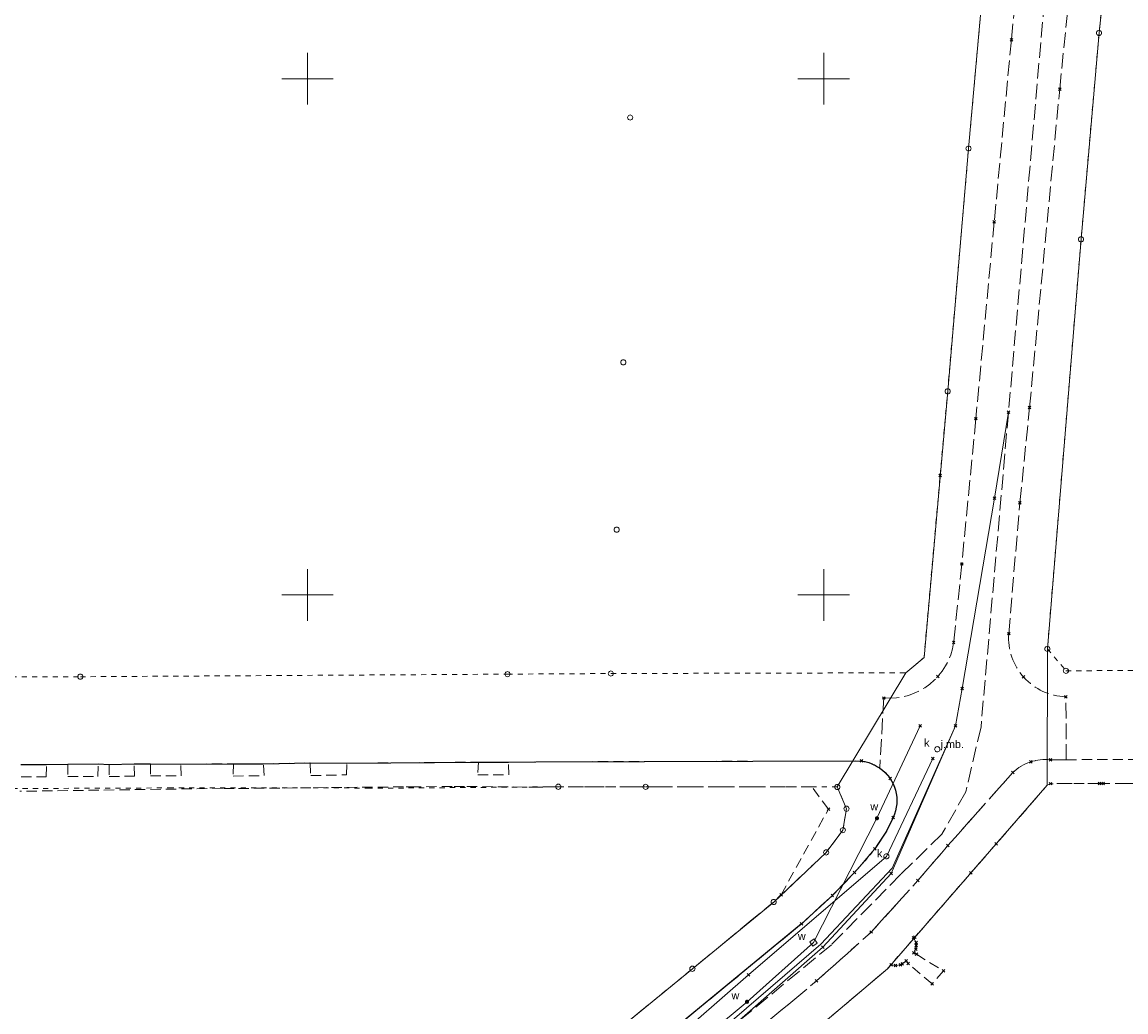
# Model space of a CAD drawing. Extents: x 6472695 to 6473494, y 5822279 to 5823456.
# Tile 47 of 51: x 6473022 to 6473129, y 5822860 to 5822955. Entities that reach past the tile are written whole.
import ezdxf
from ezdxf.enums import TextEntityAlignment as Align

# ---------------------------------------------------------------- set-up
doc = ezdxf.new("R2010")
doc.units = 0
for name, pattern in [('PRZER1-1', [1, 0.5, -0.5]), ('PRZER2-1', [1.5, 1, -0.5]), ('PRZER3-1', [2, 1.5, -0.5])]:
    doc.linetypes.add(name, pattern=pattern)
doc.layers.get('0').update_dxf_attribs({"linetype": 'CONTINUOUS'})
for name, color, linetype, lineweight in [('EGDE', 7, 'CONTINUOUS', 18), ('EGPG', 7, 'CONTINUOUS', 18), ('GSPPRB', 7, 'CONTINUOUS', 18), ('OTKC', 7, 'CONTINUOUS', 18), ('OTKJ', 7, 'CONTINUOUS', 18), ('OTKJ_O', 7, 'CONTINUOUS', 18), ('OTKK', 7, 'CONTINUOUS', 25), ('Ramka sekcyjna', 7, 'CONTINUOUS', 18), ('SUPW', 7, 'CONTINUOUS', 18), ('SUPW_O', 7, 'CONTINUOUS', 18)]:
    doc.layers.add(name, color=color, linetype=linetype, lineweight=lineweight)
for name, color, linetype, lineweight, true_color in [('EGUG', 7, 'CONTINUOUS', 18, 0x008000), ('GELULI', 7, 'CONTINUOUS', 18, 0xfeffff), ('SUKP', 7, 'CONTINUOUS', 18, 0x803300), ('SUKS', 7, 'CONTINUOUS', 18, 0x803300), ('SUKS_O', 7, 'CONTINUOUS', 18, 0x803300), ('SUWP', 5, 'CONTINUOUS', 18, 0x0000ff), ('SUWW', 5, 'CONTINUOUS', 18, 0x0000ff), ('SUWW_O', 5, 'CONTINUOUS', 18, 0x0000ff)]:
    doc.layers.add(name, color=color, linetype=linetype, lineweight=lineweight, true_color=true_color)
doc.styles.add('Arial', font='Arial')

# ---------------------------------------------------------------- blocks, each defined once
blk = doc.blocks.new('D_GEPPGD1_2')
blk.add_hatch(color=0).paths.add_polyline_path([(0, -0.045), (0.013906, -0.042798), (0.02645, -0.036406), (0.036406, -0.02645), (0.042798, -0.013906), (0.045, 0), (0.042798, 0.013906), (0.036406, 0.02645), (0.02645, 0.036406), (0.013906, 0.042798), (0, 0.045), (-0.013906, 0.042798), (-0.02645, 0.036406), (-0.036406, 0.02645), (-0.042798, 0.013906), (-0.045, 0), (-0.042798, -0.013906), (-0.036406, -0.02645), (-0.02645, -0.036406), (-0.013906, -0.042798)])
blk = doc.blocks.new('D_GSPPRB0')
at = {"color": 0, "lineweight": 18}
for points in [[(-0.12726, -0.12726), (0.12726, 0.12726)], [(-0.12726, 0.12726), (0.12726, -0.12726)]]:
    blk.add_lwpolyline(points, dxfattribs=at)
blk = doc.blocks.new('D_GUPKSD1_1')
at = {"color": 0}
blk.add_lwpolyline([(0, 0.25), (0.064705, 0.241481), (0.125, 0.216506), (0.176777, 0.176777), (0.216506, 0.125), (0.241481, 0.064705), (0.25, 0), (0.241481, -0.064705), (0.216506, -0.125), (0.176777, -0.176777), (0.125, -0.216506), (0.064705, -0.241481), (0, -0.25), (-0.064705, -0.241481), (-0.125, -0.216506), (-0.176777, -0.176777), (-0.216506, -0.125), (-0.241481, -0.064705), (-0.25, 0), (-0.241481, 0.064705), (-0.216506, 0.125), (-0.176777, 0.176777), (-0.125, 0.216506), (-0.064705, 0.241481)], close=True, dxfattribs=at)
blk = doc.blocks.new('D_GUPIWZ1_1')
at = {"color": 0}
blk.add_lwpolyline([(0, 0.25), (0.064705, 0.241481), (0.125, 0.216506), (0.176777, 0.176777), (0.216506, 0.125), (0.241481, 0.064705), (0.25, 0), (0.241481, -0.064705), (0.216506, -0.125), (0.176777, -0.176777), (0.125, -0.216506), (0.064705, -0.241481), (0, -0.25), (-0.064705, -0.241481), (-0.125, -0.216506), (-0.176777, -0.176777), (-0.216506, -0.125), (-0.241481, -0.064705), (-0.25, 0), (-0.241481, 0.064705), (-0.216506, 0.125), (-0.176777, 0.176777), (-0.125, 0.216506), (-0.064705, 0.241481)], close=True, dxfattribs=at)
blk = doc.blocks.new('D_GUPWZA1')
blk.add_hatch(color=0).paths.add_polyline_path([(-0.2, 0), (-0.193185, -0.051764), (-0.173205, -0.1), (-0.141421, -0.141421), (-0.1, -0.173205), (-0.051764, -0.193185), (0, -0.2), (0.051764, -0.193185), (0.1, -0.173205), (0.141421, -0.141421), (0.173205, -0.1), (0.193185, -0.051764), (0.2, 0), (0.193185, 0.051764), (0.173205, 0.1), (0.141421, 0.141421), (0.1, 0.173205), (0.051764, 0.193185), (0, 0.2), (-0.051764, 0.193185), (-0.1, 0.173205), (-0.141421, 0.141421), (-0.173205, 0.1), (-0.193185, 0.051764)])
blk = doc.blocks.new('D_GUPIWZ1_2')
at = {"color": 0}
blk.add_lwpolyline([(-0.25, -0.25), (0.25, -0.25), (0.25, 0.25), (-0.25, 0.25)], close=True, dxfattribs=at)
blk = doc.blocks.new('D_GEPPGD1_1')
at = {"color": 0}
blk.add_lwpolyline([(0, 0.25), (0.077254, 0.237764), (0.146946, 0.202254), (0.202254, 0.146946), (0.237764, 0.077254), (0.25, 0), (0.237764, -0.077254), (0.202254, -0.146946), (0.146946, -0.202254), (0.077254, -0.237764), (0, -0.25), (-0.077254, -0.237764), (-0.146946, -0.202254), (-0.202254, -0.146946), (-0.237764, -0.077254), (-0.25, 0), (-0.237764, 0.077254), (-0.202254, 0.146946), (-0.146946, 0.202254), (-0.077254, 0.237764)], close=True, dxfattribs=at)

msp = doc.modelspace()

# ---------------------------------------------------------------- linework, layer by layer
at = {"layer": 'EGDE', "linetype": 'Continuous', "lineweight": 18}
for points in [[(6473128.77, 5822974.26), (6473126.66, 5822954.44), (6473124.92, 5822934.45), (6473121.66, 5822894.77), (6473121.63, 5822881.55), (6473106.16, 5822863.78), (6473099.72, 5822858.3)], [(6473081.26, 5822858.84), (6473087.28, 5822863.78), (6473095.15, 5822870.24), (6473100.23, 5822875.05), (6473101.85, 5822877.21), (6473102.2, 5822879.28), (6473101.31, 5822881.39), (6473107.95, 5822892.45), (6473109.71, 5822893.93), (6473112, 5822919.72), (6473114.02, 5822943.24), (6473116.12, 5822966.62)]]:
    msp.add_lwpolyline(points, dxfattribs=at)
at = {"layer": 'EGUG', "linetype": 'PRZER1-1', "lineweight": 18}
for points in [[(6473128.77, 5822974.26), (6473126.66, 5822954.44), (6473124.92, 5822934.45), (6473121.66, 5822894.77), (6473123.45, 5822892.64), (6473153.76, 5822892.82), (6473175.74, 5822892.95), (6473193.18, 5822893.06), (6473193.11, 5822917.28), (6473197.11, 5822917.34), (6473197.12, 5822914.82), (6473197.12, 5822911.12), (6473197.18, 5822893.08), (6473217.29, 5822893.2)], [(6473217.69, 5822882.14), (6473199.9, 5822882.02), (6473186.82, 5822881.9), (6473169.7, 5822881.9), (6473151.9, 5822881.86), (6473145.71, 5822881.82), (6473127.07, 5822881.72), (6473121.97, 5822881.71), (6473121.63, 5822881.55), (6473106.16, 5822863.78), (6473099.72, 5822858.3)], [(6473081.26, 5822858.84), (6473087.28, 5822863.78), (6473095.15, 5822870.24), (6473100.23, 5822875.05), (6473101.85, 5822877.21), (6473102.2, 5822879.28), (6473101.31, 5822881.39)]]:
    msp.add_lwpolyline(points, dxfattribs=at)
at = {"layer": 'EGUG', "color": 96, "linetype": 'PRZER1-1', "lineweight": 18, "true_color": 0x008000}
for points in [[(6473010.33, 5822892.01), (6473028, 5822892.07), (6473069.37, 5822892.32), (6473079.38, 5822892.38), (6473107.95, 5822892.45), (6473109.71, 5822893.93), (6473111.27, 5822911.57), (6473112, 5822919.72), (6473114.02, 5822943.24), (6473116.12, 5822966.62)], [(6473101.31, 5822881.39), (6473082.74, 5822881.4), (6473074.29, 5822881.41), (6473059.31, 5822881.29), (6473056.04, 5822881.29), (6473036.9, 5822881.3), (6473016.92, 5822881.22)]]:
    msp.add_lwpolyline(points, dxfattribs=at)
at = {"layer": 'GELULI', "linetype": 'PRZER3-1', "lineweight": 18, "elevation": -0.01}
msp.add_lwpolyline([(6473203.09, 5823053.98), (6473197.51, 5823049.31), (6473190.78, 5823044.64), (6473179.73, 5823038.71), (6473169.47, 5823034.72), (6473159.18, 5823030.26), (6473154.25, 5823028.29), (6473149.99, 5823025.56), (6473146.38, 5823022.28), (6473142.99, 5823018.88), (6473134.89, 5823008.27), (6473132.37, 5823005.21), (6473129.42, 5823000.39), (6473127.78, 5822996.02), (6473126.03, 5822988.25), (6473121.54, 5822959.48), (6473115.23, 5822887.22), (6473113.76, 5822880.92), (6473111.45, 5822876.82), (6473107.46, 5822872.93), (6473100.74, 5822866.11), (6473088.66, 5822856.13)], dxfattribs=at)
at = {"layer": 'OTKC', "linetype": 'PRZER2-1', "lineweight": 18, "elevation": 10.18}
for points in [[(6473094.11, 5822858.29), (6473099.31, 5822862.6), (6473104.6, 5822867.34), (6473109.11, 5822872.33), (6473112.02, 5822875.71), (6473118.32, 5822882.8, -0.219482), (6473121.96, 5822884.02), (6473123.48, 5822884.03), (6473129.88, 5822884.06), (6473157.87, 5822884.23), (6473182.71, 5822884.38), (6473195.82, 5822884.5), (6473243.73, 5822884.81)], [(6473022.27, 5822882.37), (6473024.7, 5822882.36), (6473024.72, 5822883.56), (6473026.78, 5822883.59), (6473026.79, 5822882.41), (6473029.71, 5822882.41), (6473029.74, 5822883.63), (6473030.8, 5822883.58), (6473030.79, 5822882.4), (6473033.26, 5822882.45), (6473033.21, 5822883.62), (6473034.8, 5822883.62), (6473034.79, 5822882.46), (6473037.76, 5822882.46), (6473037.73, 5822883.61), (6473042.83, 5822883.63), (6473042.81, 5822882.44), (6473045.81, 5822882.49), (6473045.74, 5822883.63), (6473050.25, 5822883.73), (6473050.31, 5822882.5), (6473053.78, 5822882.56), (6473053.8, 5822883.69), (6473066.56, 5822883.8), (6473066.49, 5822882.58), (6473069.51, 5822882.57), (6473069.46, 5822883.78), (6473072.12, 5822883.83), (6473103.65, 5822883.91, -0.120432), (6473105.42, 5822883.22, -0.365216), (6473106.72, 5822878.44), (6473106.07, 5822877.1), (6473104.94, 5822875.41), (6473102.97, 5822873.1), (6473100.83, 5822870.89), (6473097.84, 5822868.12), (6473081.37, 5822854.57)]]:
    msp.add_lwpolyline(points, format="xyb", dxfattribs=at)
for points in [[(6473081.26, 5822858.84), (6473084.22, 5822861.26), (6473087.28, 5822863.78), (6473095.15, 5822870.24), (6473095.86, 5822870.95), (6473100.45, 5822879.24), (6473098.85, 5822881.39), (6473082.74, 5822881.4), (6473079.86, 5822881.4), (6473077.82, 5822881.4), (6473074.29, 5822881.41), (6473072.44, 5822881.37), (6473065.22, 5822881.45), (6473064, 5822881.43), (6473060.54, 5822881.41), (6473059.31, 5822881.4), (6473042.89, 5822881.24), (6473041.79, 5822881.26), (6473022.15, 5822880.97)], [(6473145.71, 5822881.82), (6473127.07, 5822881.72), (6473126.71, 5822881.72), (6473121.97, 5822881.71), (6473121.63, 5822881.55), (6473116.71, 5822875.89), (6473114.25, 5822873.06), (6473108.83, 5822866.84), (6473108.7, 5822866.77), (6473108.94, 5822866.32), (6473108.94, 5822866.03), (6473108.91, 5822865.68), (6473108.71, 5822865.33), (6473108.97, 5822865.18), (6473111.59, 5822863.58), (6473110.49, 5822862.31), (6473108.17, 5822864.29), (6473107.99, 5822864.54), (6473107.61, 5822864.26), (6473107.42, 5822864.16), (6473106.94, 5822864.09), (6473106.52, 5822864.15), (6473106.16, 5822863.78), (6473100.11, 5822858.64)]]:
    msp.add_lwpolyline(points, dxfattribs=at)
at = {"layer": 'OTKJ', "linetype": 'PRZER3-1', "lineweight": 18, "elevation": 10.18}
for points in [[(6473119.83, 5822971.26), (6473118.17, 5822953.77), (6473116.51, 5822936.13), (6473114.73, 5822917.07), (6473113.37, 5822902.99), (6473112.58, 5822895.39, -0.398582), (6473105.81, 5822890.01), (6473105.42, 5822883.22, -0.365216), (6473106.72, 5822878.44), (6473106.07, 5822877.1), (6473104.94, 5822875.41), (6473102.97, 5822873.1), (6473100.83, 5822870.89), (6473097.84, 5822868.12), (6473081.37, 5822854.57)], [(6473094.11, 5822858.29), (6473099.31, 5822862.6), (6473104.6, 5822867.34), (6473109.11, 5822872.33), (6473112.02, 5822875.71), (6473118.32, 5822882.8, -0.219482), (6473121.96, 5822884.02), (6473123.48, 5822884.03), (6473123.45, 5822890.13, -0.42492), (6473117.91, 5822896.24), (6473119, 5822908.93), (6473119.93, 5822918.16), (6473122.85, 5822949), (6473123.59, 5822956.42)]]:
    msp.add_lwpolyline(points, format="xyb", dxfattribs=at)
at = {"layer": 'OTKK', "linetype": 'Continuous', "lineweight": 25, "elevation": 10.18}
msp.add_lwpolyline([(6473022.25, 5822883.57), (6473024.72, 5822883.56), (6473026.78, 5822883.59), (6473029.74, 5822883.63), (6473030.8, 5822883.58), (6473033.21, 5822883.62), (6473034.8, 5822883.62), (6473037.73, 5822883.61), (6473042.83, 5822883.63), (6473045.74, 5822883.63), (6473050.25, 5822883.73), (6473053.8, 5822883.69), (6473066.56, 5822883.8), (6473069.46, 5822883.78), (6473072.12, 5822883.83), (6473103.65, 5822883.91, -0.120432), (6473105.42, 5822883.22, -0.365216), (6473106.72, 5822878.44), (6473106.07, 5822877.1), (6473104.94, 5822875.41, -0.03161), (6473100.83, 5822870.89), (6473097.84, 5822868.12), (6473081.37, 5822854.57)], format="xyb", dxfattribs=at)
at = {"layer": 'Ramka sekcyjna', "color": 7, "linetype": 'Continuous', "lineweight": 18, "elevation": 100, "flags": 128}
for points in [[(6473050, 5822947.5), (6473050, 5822952.5)], [(6473100, 5822947.5), (6473100, 5822952.5)], [(6473052.5, 5822950), (6473047.5, 5822950)], [(6473102.5, 5822950), (6473097.5, 5822950)], [(6473050, 5822897.5), (6473050, 5822902.5)], [(6473100, 5822897.5), (6473100, 5822902.5)], [(6473052.5, 5822900), (6473047.5, 5822900)], [(6473102.5, 5822900), (6473097.5, 5822900)]]:
    msp.add_lwpolyline(points, dxfattribs=at)
at = {"layer": 'SUKP', "linetype": 'Continuous', "lineweight": 18, "elevation": 10.14}
msp.add_lwpolyline([(6473038.95, 5822687.38), (6473030.58, 5822722.42), (6473029.46, 5822727.02), (6473028.2, 5822732.7), (6473028.21, 5822733.2), (6473031.9, 5822782.66), (6473033.05, 5822799.94), (6473040.84, 5822810.14), (6473056.42, 5822832.44), (6473059.29, 5822834.17), (6473063.77, 5822837.99), (6473079.87, 5822851.94), (6473084.8, 5822856.29), (6473092.72, 5822863.2), (6473106.07, 5822874.67), (6473110.57, 5822884.15)], dxfattribs=at)
at = {"layer": 'SUWP', "linetype": 'Continuous', "lineweight": 18, "elevation": 10.14}
for points in [[(6473043.24, 5822679.6), (6473040.31, 5822688.15), (6473035.11, 5822703.14), (6473029.73, 5822719.01), (6473025.93, 5822729.59), (6473026.66, 5822741.87), (6473027.12, 5822751.52), (6473027.39, 5822760.42), (6473027.85, 5822770.74), (6473028.2, 5822777.33), (6473030.41, 5822789.44), (6473031.75, 5822797.78), (6473033.37, 5822806.56), (6473044.17, 5822816.72), (6473051.2, 5822823.27), (6473074.94, 5822844.22), (6473087.94, 5822855.37), (6473099.91, 5822865.86), (6473106.53, 5822873), (6473112.75, 5822887.31), (6473113.41, 5822890.93), (6473116.53, 5822909.36), (6473117.89, 5822917.69)], [(6473059.23, 5822669.94), (6473042.68, 5822679.67), (6473037.64, 5822694.11), (6473025.76, 5822729.99), (6473027.87, 5822776.62), (6473033.13, 5822807.21), (6473050.8, 5822823.75), (6473074.62, 5822844.55), (6473099.73, 5822866.16), (6473106.64, 5822873.53), (6473112.75, 5822887.31)], [(6473089.14, 5822857.7), (6473092.57, 5822860.58), (6473099, 5822866.33), (6473105.15, 5822878.36), (6473109.35, 5822887.32)]]:
    msp.add_lwpolyline(points, dxfattribs=at)

# ---------------------------------------------------------------- block references
at = {"layer": 'EGPG', "color": 7, "linetype": 'Continuous', "lineweight": 18}
for name, p in [('D_GEPPGD1_1', (6473126.66, 5822954.44)), ('D_GEPPGD1_1', (6473081.25, 5822946.24)), ('D_GEPPGD1_1', (6473114.02, 5822943.24)), ('D_GEPPGD1_1', (6473124.92, 5822934.45)), ('D_GEPPGD1_1', (6473080.59, 5822922.52)), ('D_GEPPGD1_1', (6473112, 5822919.72)), ('D_GEPPGD1_1', (6473079.94, 5822906.31)), ('D_GEPPGD1_1', (6473121.66, 5822894.77)), ('D_GEPPGD1_2', (6473109.71, 5822893.93)), ('D_GEPPGD1_1', (6473123.45, 5822892.64)), ('D_GEPPGD1_1', (6473028, 5822892.07)), ('D_GEPPGD1_1', (6473069.37, 5822892.32)), ('D_GEPPGD1_1', (6473079.38, 5822892.38)), ('D_GEPPGD1_2', (6473107.95, 5822892.45)), ('D_GEPPGD1_2', (6473036.9, 5822881.3)), ('D_GEPPGD1_2', (6473056.04, 5822881.29)), ('D_GEPPGD1_2', (6473059.31, 5822881.29)), ('D_GEPPGD1_1', (6473074.29, 5822881.41)), ('D_GEPPGD1_1', (6473082.74, 5822881.4)), ('D_GEPPGD1_1', (6473101.31, 5822881.39)), ('D_GEPPGD1_2', (6473121.63, 5822881.55)), ('D_GEPPGD1_2', (6473121.97, 5822881.71)), ('D_GEPPGD1_2', (6473127.07, 5822881.72)), ('D_GEPPGD1_1', (6473102.2, 5822879.28)), ('D_GEPPGD1_1', (6473101.85, 5822877.21)), ('D_GEPPGD1_1', (6473100.23, 5822875.05)), ('D_GEPPGD1_1', (6473095.15, 5822870.24)), ('D_GEPPGD1_1', (6473087.28, 5822863.78)), ('D_GEPPGD1_2', (6473106.16, 5822863.78))]:
    msp.add_blockref(name, p, dxfattribs=at)
at = {"layer": 'GSPPRB', "color": 7, "linetype": 'Continuous', "lineweight": 18}
for p in [(6473118.17, 5822953.77, 10.28), (6473122.85, 5822949, 10.28), (6473116.51, 5822936.13, 10.28), (6473117.89, 5822917.69, 10.28), (6473119.93, 5822918.16, 10.28), (6473114.73, 5822917.07, 10.28), (6473111.27, 5822911.57, 10.28), (6473116.53, 5822909.36, 10.28), (6473119, 5822908.93, 10.28), (6473113.37, 5822902.99, 10.28), (6473117.91, 5822896.24, 10.28), (6473112.58, 5822895.39, 10.28), (6473111.05, 5822892.09, 10.28), (6473119.33, 5822892.07, 10.28), (6473113.41, 5822890.93, 10.28), (6473105.81, 5822890.01, 10.28), (6473123.45, 5822890.13, 10.28), (6473109.35, 5822887.32, 10.28), (6473112.75, 5822887.31, 10.28), (6473110.57, 5822884.15, 10.28), (6473121.96, 5822884.02, 10.28), (6473103.65, 5822883.91, 10.28), (6473120.04, 5822883.82, 10.28), (6473106.43, 5822882.2, 10.28), (6473118.32, 5822882.8, 10.28), (6473121.97, 5822881.71, 10.28), (6473126.71, 5822881.72, 10.28), (6473127.07, 5822881.72, 10.28), (6473100.45, 5822879.24, 10.28), (6473106.72, 5822878.44, 10.28), (6473112.02, 5822875.71, 10.28), (6473116.71, 5822875.89, 10.28), (6473104.94, 5822875.41, 10.28), (6473102.97, 5822873.1, 10.28), (6473106.53, 5822873, 10.28), (6473109.11, 5822872.33, 10.28), (6473114.25, 5822873.06, 10.28), (6473095.86, 5822870.95, 10.28), (6473100.83, 5822870.89, 10.28), (6473097.84, 5822868.12, 10.28), (6473104.6, 5822867.34, 10.28), (6473099.91, 5822865.86, 10.28), (6473108.7, 5822866.77, 10.28), (6473108.83, 5822866.84, 10.28), (6473108.94, 5822866.32, 10.28), (6473108.94, 5822866.03, 10.28), (6473108.71, 5822865.33, 10.28), (6473108.91, 5822865.68, 10.28), (6473108.97, 5822865.18, 10.28), (6473106.52, 5822864.15, 10.28), (6473106.94, 5822864.09, 10.28), (6473107.42, 5822864.16, 10.28), (6473107.61, 5822864.26, 10.28), (6473107.99, 5822864.54, 10.28), (6473108.17, 5822864.29, 10.28), (6473092.72, 5822863.2, 10.28), (6473111.59, 5822863.58, 10.28), (6473099.31, 5822862.6, 10.28), (6473110.49, 5822862.31, 10.28)]:
    msp.add_blockref('D_GSPPRB0', p, dxfattribs=at)
at = {"layer": 'SUKS', "color": 36, "linetype": 'Continuous', "lineweight": 18, "true_color": 0x803300}
msp.add_blockref('D_GUPKSD1_1', (6473110.99, 5822885.05, 10.16), dxfattribs=at)
at = {"layer": 'SUPW', "color": 7, "linetype": 'Continuous', "lineweight": 18}
for name, p, rotation in [('D_GUPIWZ1_1', (6473106.07, 5822874.67, 10.18), 269.9999974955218), ('D_GUPIWZ1_2', (6473099, 5822866.33, 10.18), 216.0384226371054)]:
    msp.add_blockref(name, p, dxfattribs=dict(at, rotation=rotation))
at = {"layer": 'SUWW', "color": 5, "linetype": 'Continuous', "lineweight": 18, "true_color": 0x0000ff}
for p, rotation in [((6473105.15, 5822878.36, 10.16), 155.7006134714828), ((6473092.57, 5822860.58, 10.16), 131.3266189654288)]:
    msp.add_blockref('D_GUPWZA1', p, dxfattribs=dict(at, rotation=rotation))

# ---------------------------------------------------------------- texts
at = {"layer": 'OTKJ_O', "color": 7, "linetype": 'Continuous', "lineweight": 0, "style": 'Arial'}
msp.add_text('j.mb.', height=0.75, dxfattribs=at).set_placement((6473112.44, 5822885.16, 10.8), align=Align.CENTER)
at = {"layer": 'SUKS_O', "color": 36, "linetype": 'Continuous', "lineweight": 0, "true_color": 0x803300, "style": 'Arial'}
msp.add_text('k', height=0.75, dxfattribs=at).set_placement((6473110.24, 5822885.3, 10.8), align=Align.RIGHT)
at = {"layer": 'SUPW_O', "color": 7, "linetype": 'Continuous', "lineweight": 0, "style": 'Arial'}
for s, p in [('k', (6473105.68, 5822874.58, 10.8)), ('w', (6473098.25, 5822866.58, 10.8))]:
    msp.add_text(s, height=0.75, dxfattribs=at).set_placement(p, align=Align.RIGHT)
at = {"layer": 'SUWW_O', "color": 5, "linetype": 'Continuous', "lineweight": 0, "true_color": 0x0000ff, "style": 'Arial'}
for p in [(6473105.27, 5822879.13, 10.8), (6473091.82, 5822860.83, 10.8)]:
    msp.add_text('w', height=0.75, dxfattribs=at).set_placement(p, align=Align.RIGHT)

doc.saveas('drawing.dxf')
